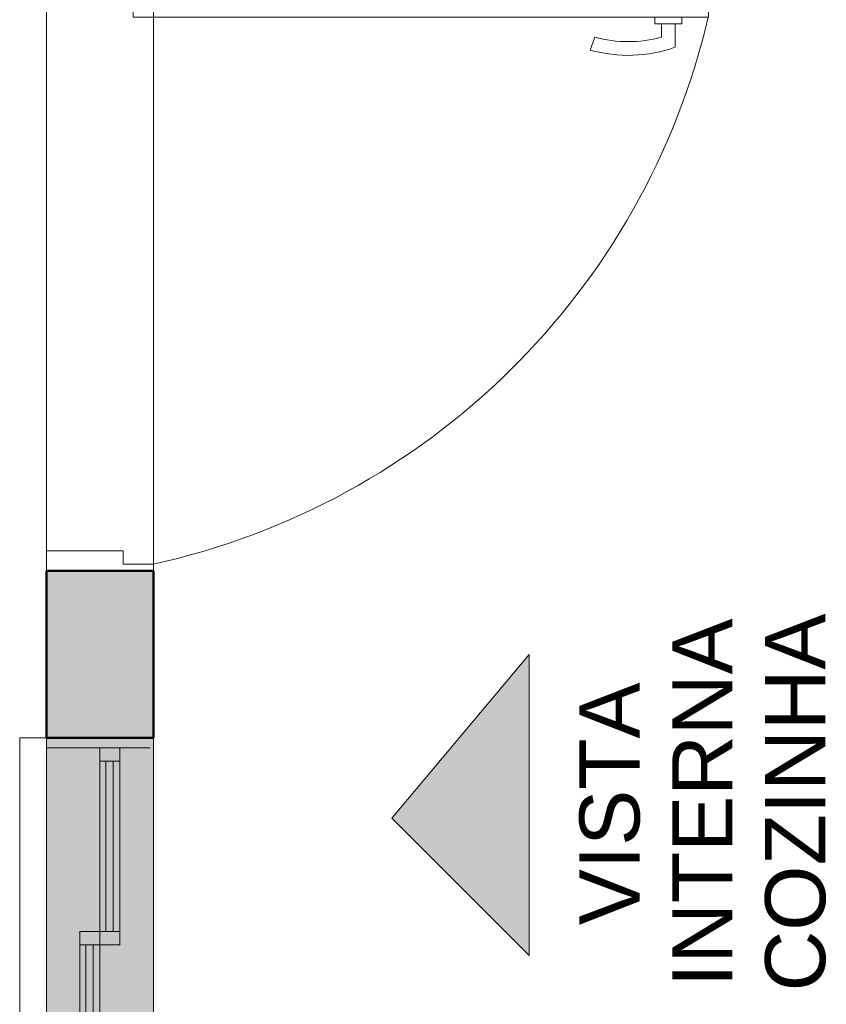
# Model space of a CAD drawing. Header units: metres. Extents: x -8.8 to 11.5, y -18.2 to 2.6.
# Tile 6 of 20: x -6.2 to -5, y -17.1 to -15.6. Entities that reach past the tile are written whole.
import ezdxf

# ---------------------------------------------------------------- set-up
doc = ezdxf.new("R2010")
doc.units = ezdxf.units.M
doc.linetypes.add('Projeção', pattern=[0.003969, 0.002381, -0.001587])
doc.layers.add('A-DETL', color=7, linetype='Continuous', lineweight=5, true_color=0x00a600)
for name, color, linetype, lineweight in [('A-DETL-GENF', 7, 'Continuous', 5), ('A-DOOR', 7, 'Continuous', 5), ('A-DOOR-OPNG', 7, 'Projeção', 5), ('A-GLAZ', 7, 'Continuous', 5), ('A-WALL-PATT', 7, 'Continuous', 5), ('G-ANNO-TEXT', 7, 'Continuous', 9), ('I-WALL', 7, 'Continuous', 5), ('Q-CASE', 7, 'Continuous', 5)]:
    doc.layers.add(name, color=color, linetype=linetype, lineweight=lineweight)
doc.styles.add('Arial_1', font='arial.ttf', dxfattribs={"height": 0.09})

# ---------------------------------------------------------------- blocks, each defined once
blk = doc.blocks.new('PORTA DE GIRO L_NTA LAYOUT1')
at = {"layer": 'A-DOOR', "color": 9, "true_color": 0xc0c0c0}
for p, q in [((-0.45, -0.08), (-0.45, 0.08)), ((-0.45, 0.08), (0.45, 0.08)), ((0.45, 0.08), (0.45, -0.08)), ((-0.45, -0.08), (0.45, -0.08))]:
    blk.add_line(p, q, dxfattribs=at)
at = {"layer": 'A-DOOR', "color": 9, "lineweight": 15, "true_color": 0xc0c0c0}
for p, q in [((-0.42, 0.08), (-0.42, -0.035)), ((0.42, 0.08), (0.42, -0.0407)), ((0.45, 0.08), (0.42, 0.08)), ((0.45, -0.08), (0.45, 0.08)), ((-0.44, -0.035), (-0.44, -0.08)), ((-0.42, -0.035), (-0.44, -0.035)), ((0.42, -0.0407), (0.44, -0.0407)), ((0.44, -0.0407), (0.44, -0.08)), ((0.3789, -0.0497), (0.3789, -0.9104)), ((0.4189, -0.0497), (0.3789, -0.0497)), ((0.4189, -0.9104), (0.4189, -0.0497)), ((0.44, -0.08), (0.45, -0.08)), ((0.3489, -0.7405), (0.3294, -0.7337)), ((0.45, -0.7405), (0.4695, -0.7337)), ((0.3689, -0.8305), (0.3789, -0.8305)), ((0.3689, -0.8705), (0.3689, -0.8305)), ((0.4289, -0.8304), (0.4189, -0.8304)), ((0.4289, -0.8704), (0.4289, -0.8304)), ((0.3689, -0.8405), (0.3489, -0.8405)), ((0.4289, -0.8404), (0.45, -0.8404)), ((0.3689, -0.8605), (0.3336, -0.8605)), ((0.4289, -0.8604), (0.4653, -0.8604)), ((0.3789, -0.8705), (0.3689, -0.8705)), ((0.4189, -0.8704), (0.4189, -0.9104)), ((0.4189, -0.8704), (0.4289, -0.8704)), ((0.3789, -0.9104), (0.4189, -0.9104)), ((0.4189, -0.9104), (0.3989, -0.9104))]:
    blk.add_line(p, q, dxfattribs=at)
for centre, radius, start, end in [((0.5319, -0.7905), 0.2103, 164.3286, 199.4386), ((0.267, -0.7904), 0.2103, 340.5821, 15.6453), ((0.5319, -0.7905), 0.1898, 164.7222, 195.2778), ((0.267, -0.7904), 0.1897, 344.7458, 15.2542)]:
    blk.add_arc(centre, radius, start, end, dxfattribs=at)
at = {"layer": 'A-DOOR-OPNG', "color": 9, "linetype": 'Continuous', "true_color": 0xc0c0c0}
blk.add_arc((0.629, 0.1553), 1.0946, 192.4129, 256.7914, dxfattribs=at)
blk = doc.blocks.new('Componentes de gabinete 1 - Componentes de gabinete 1-2086930-PLANTA LAYOUT')
at = {"layer": 'Q-CASE', "color": 9, "true_color": 0xc0c0c0}
for q in [(-6.1736, -16.675), (-6.2136, -17.875)]:
    blk.add_line((-6.2136, -16.675), q, dxfattribs=at)
blk = doc.blocks.new('JANELA DE CORRE_NTA LAYOUT2')
at = {"layer": 'A-GLAZ', "true_color": 0xfffffe}
blk.add_hatch(color=7, dxfattribs=at).paths.add_polyline_path([(0.6, -0.0077), (0.6, 0.08), (-0.6, 0.08), (-0.6, -0.08), (0.6, -0.08)])
at = {"layer": 'A-GLAZ', "color": 9, "lineweight": 15, "true_color": 0xc0c0c0}
for p, q in [((-0.6, -0.08), (-0.6, 0.08)), ((-0.585, -0.08), (-0.585, 0.075)), ((0.585, -0.08), (0.585, 0.08)), ((0.6, -0.08), (0.6, 0.08)), ((-0.29, 0.03), (-0.585, 0.03)), ((-0.565, 0), (-0.565, 0.03)), ((-0.31, 0), (-0.31, 0.03)), ((-0.29, 0), (-0.29, 0.03)), ((0.585, 0.03), (0.29, 0.03)), ((0.29, 0.03), (0.29, 0)), ((0.31, 0), (0.31, 0.03)), ((0.565, 0), (0.565, 0.03)), ((-0.31, 0.02), (-0.565, 0.02)), ((0.31, 0.02), (0.565, 0.02)), ((-0.585, 0), (-0.31, 0)), ((-0.565, 0.009), (-0.31, 0.009)), ((-0.005, 0), (-0.31, 0)), ((-0.31, 0), (-0.31, -0.03)), ((-0.29, -0.03), (-0.29, 0)), ((0.31, 0), (0.005, 0)), ((0.005, 0), (0.005, -0.03)), ((0.035, -0.03), (0.035, 0)), ((0.29, -0.03), (0.29, 0)), ((0.56, 0.01), (0.31, 0.01)), ((0.31, 0), (0.585, 0)), ((0.31, -0.03), (0.31, 0)), ((-0.035, -0.01), (-0.29, -0.01)), ((-0.035, -0.03), (-0.035, 0)), ((-0.005, -0.03), (-0.005, 0)), ((0.29, -0.01), (0.035, -0.01)), ((-0.29, -0.021), (-0.035, -0.021)), ((0.035, -0.021), (0.29, -0.021)), ((-0.31, -0.03), (-0.005, -0.03)), ((0.005, -0.03), (0.31, -0.03))]:
    blk.add_line(p, q, dxfattribs=at)
at = {"layer": 'A-GLAZ', "color": 9, "true_color": 0xc0c0c0}
for p, q in [((-0.6, 0.08), (0.6, 0.08)), ((-0.6, -0.08), (-0.6, 0.08)), ((0.6, 0.08), (0.6, -0.08)), ((0.6, -0.08), (-0.6, -0.08))]:
    blk.add_line(p, q, dxfattribs=at)

msp = doc.modelspace()

# ---------------------------------------------------------------- hatches: boundary and pattern name
at = {"layer": 'A-DETL-GENF', "true_color": 0xc0c0c0}
msp.add_hatch(color=9, dxfattribs=at).paths.add_polyline_path([(-5.4513, -17.001), (-5.4513, -16.5502), (-5.657, -16.7953)])
at = {"layer": 'A-WALL-PATT', "true_color": 0x808080}
h = msp.add_hatch(color=8, dxfattribs=at)
h.paths.add_polyline_path([(-6.1013, -18.075), (-6.0136, -18.075), (-6.0136, -17.875), (-6.1736, -17.875), (-6.1736, -18.075), (-6.1236, -18.075)])
h.paths.add_polyline_path([(-6.1236, -16.675), (-6.0136, -16.675), (-6.0136, -16.425), (-6.1736, -16.425), (-6.1736, -16.675)])

# ---------------------------------------------------------------- linework, layer by layer
at = {"layer": 'A-DETL', "color": 7, "lineweight": 50}
for p, q in [((-6.0136, -16.425), (-6.1736, -16.425)), ((-6.0136, -16.675), (-6.1736, -16.675))]:
    msp.add_line(p, q, dxfattribs=at)
at = {"layer": 'A-DETL', "color": 8, "true_color": 0x808080}
for p, q in [((-5.4513, -16.5502), (-5.657, -16.7953)), ((-5.4513, -17.001), (-5.4513, -16.5502)), ((-5.657, -16.7953), (-5.4513, -17.001))]:
    msp.add_line(p, q, dxfattribs=at)
at = {"layer": 'I-WALL', "lineweight": 50}
for p, q in [((-6.1736, -16.425), (-6.1736, -16.675)), ((-6.0136, -16.675), (-6.0136, -16.425))]:
    msp.add_line(p, q, dxfattribs=at)

# ---------------------------------------------------------------- block references
at = {"layer": 'A-DOOR', "color": 9, "true_color": 0xc0c0c0, "rotation": 89.99999999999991}
msp.add_blockref('PORTA DE GIRO L_NTA LAYOUT1', (-6.0936, -15.975), dxfattribs=at)
at = {"layer": 'A-GLAZ', "color": 9, "true_color": 0xc0c0c0, "rotation": 269.9999999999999}
msp.add_blockref('JANELA DE CORRE_NTA LAYOUT2', (-6.0936, -17.275), dxfattribs=at)
at = {"layer": 'Q-CASE', "color": 9, "true_color": 0xc0c0c0}
msp.add_blockref('Componentes de gabinete 1 - Componentes de gabinete 1-2086930-PLANTA LAYOUT', (0, 0), dxfattribs=at)

# ---------------------------------------------------------------- texts
at = {"layer": 'G-ANNO-TEXT', "char_height": 0.09, "attachment_point": 1, "rotation": 90, "style": 'Arial_1'}
for s, insert, width in [('INTERNA', (-5.2372, -17.0481), 0.653375), ('COZINHA', (-5.0983, -17.0547), 0.669409), ('VISTA ', (-5.3761, -16.9555), 0.468987)]:
    msp.add_mtext(s, dxfattribs=dict(at, insert=insert, width=width))

doc.saveas('drawing.dxf')
